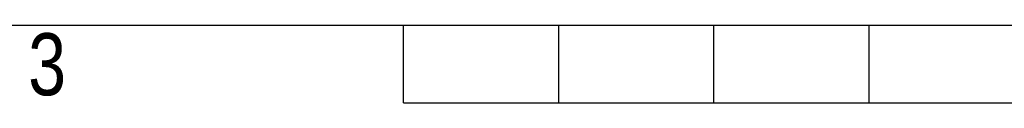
# Model space of a CAD drawing. Header units: millimetres. Extents: x 0 to 420, y 0 to 297.
# Tile 11 of 163: x 133 to 198, y 0 to 5. Entities that reach past the tile are written whole.
import ezdxf

# ---------------------------------------------------------------- set-up
doc = ezdxf.new("R2010")
doc.units = ezdxf.units.MM
doc.layers.add('CARTIGLIO', color=140, linetype='Continuous')
doc.styles.add('SLDTEXTSTYLE2', font='TXT', dxfattribs={"width": 0.821468})

msp = doc.modelspace()

# ---------------------------------------------------------------- linework, layer by layer
at = {"layer": 'CARTIGLIO', "linetype": 'Continuous'}
for p, q in [((5.18012, 5.171), (414.8274, 5.171)), ((158.2616, -0.00321), (158.2616, 5.171)), ((168.61003, -0.00321), (168.61003, 5.171)), ((178.95846, -0.00321), (178.95846, 5.171)), ((189.30689, -0.00321), (189.30689, 5.171)), ((158.2616, -0.00321), (261.74592, -0.00321))]:
    msp.add_line(p, q, dxfattribs=at)

# ---------------------------------------------------------------- texts
at = {"layer": 'CARTIGLIO', "insert": (134.49186, 4.63707), "char_height": 4.13937, "attachment_point": 2, "style": 'SLDTEXTSTYLE2'}
msp.add_mtext('3', dxfattribs=at)

doc.saveas('drawing.dxf')
